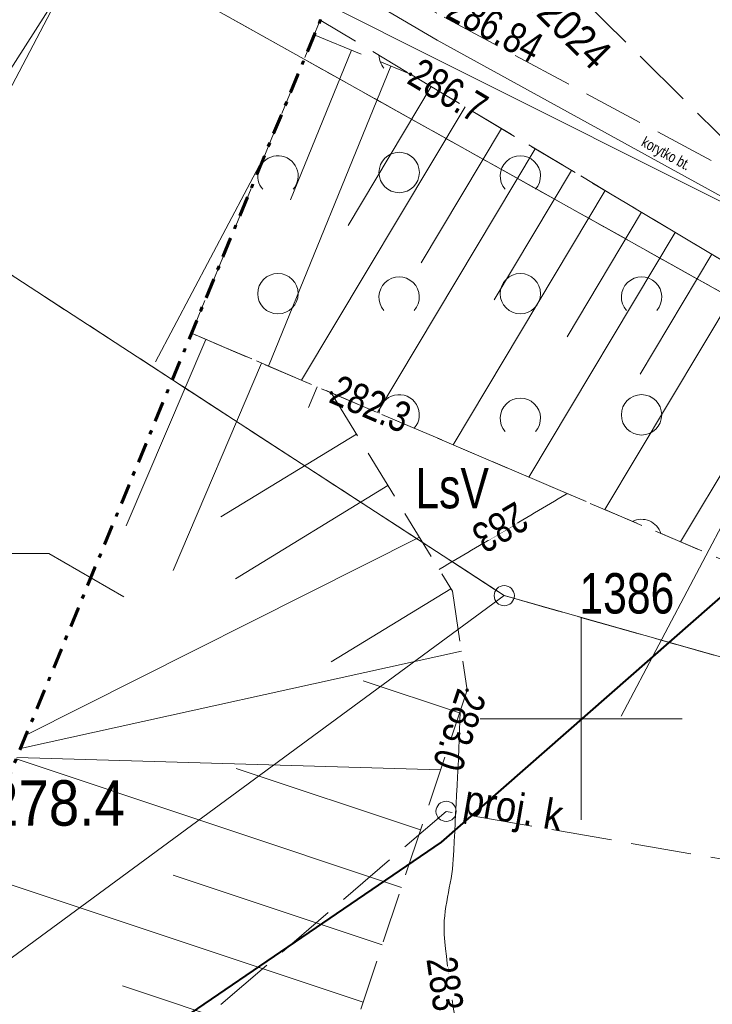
# Model space of a CAD drawing. Header units: metres. Extents: x 8377125 to 8377741, y 5529327 to 5529631.
# Tile 25 of 150: x 8377336 to 8377353, y 5529493 to 5529517. Entities that reach past the tile are written whole.
import ezdxf
from ezdxf.enums import TextEntityAlignment as Align

# ---------------------------------------------------------------- set-up
doc = ezdxf.new("R2010")
doc.units = ezdxf.units.M
doc.header["$MEASUREMENT"] = 0
for name, pattern in [('( Dashdot )', [1.001, 0.5, -0.25, 0.001, -0.25]), ('1.5_0.5', [2, 1.5, -0.5]), ('219-1000', [0]), ('2_1-500', [1.5, 1, -0.5]), ('BUBZ01-500', [1.75, 1.25, -0.5]), ('egkk-1000', [3, 2.25, -0.75]), ('egkk-500', [2, 1.5, -0.5]), ('egug-1000', [1.5, 0.75, -0.75]), ('egug-500', [1, 0.5, -0.5]), ('KTJZ01-500', [2, 1.5, -0.5])]:
    doc.linetypes.add(name, pattern=pattern)
doc.layers.get('0').update_dxf_attribs({"color": 2})
doc.layers.add('!granica', color=2, linetype='Continuous')
doc.layers.add('000 Inne (niezydentyfikowane)', color=7, linetype='Continuous')
for name, color, linetype, lineweight in [('1 500 A2 Ramka', 2, 'Continuous', 0), ('1 500 A2 Ramka (Construction)', 2, 'Continuous', 0), ('202-punkt graniczny', 7, 'Continuous', 0), ('209-oznaczenie konturu klasyfikacyjnego', 7, 'Continuous', 0), ('211-numer działki ewidencyjnej', 7, 'Continuous', 0), ('217-kontur klasyfikacyjny', 7, 'Continuous', 0), ('218-kontur użytku gruntowego', 7, 'Continuous', 0), ('219-działka ewidencyjna', 7, 'Continuous', 0), ('BUBZ01', 7, 'Continuous', 0), ('BUBZ01_1', 7, 'Continuous', 0), ('KTCR02', 7, 'Continuous', 0), ('KTCR02 (Construction)', 7, 'Continuous', 0), ('KTJZ01', 7, 'Continuous', 0), ('OTZK', 7, 'Continuous', 0), ('pikieta naturalna-Atr2', 7, 'Continuous', 0), ('przewód elektroenergetyczny niskiego napięcia - ob. projektowany', 7, 'Continuous', 0), ('przewód elektroenergetyczny niskiego napięcia - ob. projektowany-Atr1', 7, 'Continuous', 0), ('przewód gazowy', 7, 'Continuous', 0), ('przewód kanalizacyjny - ob. projektowany', 7, 'Continuous', 0), ('RTPW01', 7, 'Continuous', 0), ('RTPW02', 7, 'Continuous', 0), ('studnia kanalizacyjna - ob. projektowany', 7, 'Continuous', 0), ('studnia kanalizacyjna - ob. projektowany-Atr17', 7, 'Continuous', 0), ('Wstawianie ramki sekcyjnej z opisem', 7, 'Continuous', 0), ('WWRPH_811', 7, 'Continuous', 0), ('Zakres', 7, 'Continuous', 0)]:
    doc.layers.add(name, color=color, linetype=linetype, lineweight=lineweight)
doc.styles.get("Standard").update_dxf_attribs({"font": 'Working1250.shx', "width": 0.75})

# ---------------------------------------------------------------- blocks, each defined once
blk = doc.blocks.new('202')
at = {"color": 0, "linetype": 'Continuous', "lineweight": 0}
blk.add_circle((0, 0), 0.25, dxfattribs=at)
blk = doc.blocks.new('US15')
at = {"color": 0, "linetype": 'Continuous', "lineweight": 13}
blk.add_circle((0, 0), 0.25, dxfattribs=at)
blk = doc.blocks.new('RTPW01')
at = {"layer": 'RTPW01', "linetype": 'Continuous', "lineweight": 13}
h = blk.add_hatch(color=7, dxfattribs=at)
edge = h.paths.add_edge_path()
edge.add_arc((0, 0), 0.0045, 0, 360)
blk = doc.blocks.new('*U23')
at = {"layer": '1 500 A2 Ramka (Construction)', "color": 2, "linetype": 'Continuous', "lineweight": 30}
blk.add_3dface([(-10.1172, -20.5497), (10.1172, -20.5497), (10.1172, 9.1484), (-10.1172, 9.1484)], dxfattribs=at)

msp = doc.modelspace()

# ---------------------------------------------------------------- linework, layer by layer
at = {"layer": '000 Inne (niezydentyfikowane)', "color": 6, "linetype": 'Continuous', "lineweight": 13}
msp.add_line((8377371.955, 5529539.854), (8377350.995, 5529500.068), dxfattribs=at)
at = {"layer": '000 Inne (niezydentyfikowane)', "color": 7, "linetype": 'Continuous', "lineweight": 13}
for p, q in [((8377338.597, 5529520.771), (8377329.69, 5529503.89)), ((8377342.187, 5529513.991), (8377339.47, 5529508.84))]:
    msp.add_line(p, q, dxfattribs=at)
at = {"layer": '211-numer działki ewidencyjnej', "color": 7, "linetype": 'Continuous', "lineweight": 13, "flags": 128}
msp.add_lwpolyline([(8377332.774, 5529504.09), (8377336.828, 5529504.09), (8377338.683, 5529503.024)], dxfattribs=at)
at = {"layer": '217-kontur klasyfikacyjny', "color": 3, "linetype": 'egkk-1000', "lineweight": 18, "flags": 128}
for points in [[(8377343.149, 5529516.33), (8377335.01, 5529520.88)], [(8377324.01, 5529518.73), (8377339.885, 5529508.397)]]:
    msp.add_lwpolyline(points, dxfattribs=at)
at = {"layer": '217-kontur klasyfikacyjny', "color": 3, "linetype": 'egkk-500', "lineweight": 13, "flags": 128}
for points in [[(8377366.85, 5529503.08), (8377343.149, 5529516.33)], [(8377339.885, 5529508.397), (8377348.1, 5529503.05)], [(8377348.1, 5529503.05), (8377339.885, 5529508.397)], [(8377348.1, 5529503.05), (8377359.06, 5529499.94)], [(8377359.06, 5529499.94), (8377348.1, 5529503.05)]]:
    msp.add_lwpolyline(points, dxfattribs=at)
at = {"layer": '218-kontur użytku gruntowego', "color": 3, "linetype": 'egug-1000', "lineweight": 18, "flags": 128}
for points in [[(8377335.01, 5529520.88), (8377343.149, 5529516.33)], [(8377324.01, 5529518.73), (8377339.885, 5529508.397)]]:
    msp.add_lwpolyline(points, dxfattribs=at)
at = {"layer": '218-kontur użytku gruntowego', "color": 3, "linetype": 'egug-500', "lineweight": 13, "flags": 128}
for points in [[(8377343.149, 5529516.33), (8377366.85, 5529503.08)], [(8377366.85, 5529503.08), (8377343.149, 5529516.33)], [(8377339.885, 5529508.397), (8377348.1, 5529503.05)], [(8377348.1, 5529503.05), (8377339.885, 5529508.397)], [(8377348.1, 5529503.05), (8377359.06, 5529499.94)], [(8377359.06, 5529499.94), (8377348.1, 5529503.05)]]:
    msp.add_lwpolyline(points, dxfattribs=at)
at = {"layer": '219-działka ewidencyjna', "color": 7, "linetype": '219-1000', "lineweight": 18, "flags": 128}
for points in [[(8377343.149, 5529516.329), (8377335.01, 5529520.88)], [(8377339.885, 5529508.397), (8377324.01, 5529518.73)]]:
    msp.add_lwpolyline(points, dxfattribs=at)
at = {"layer": '219-działka ewidencyjna', "color": 7, "linetype": 'Continuous', "lineweight": 13, "flags": 128}
for points in [[(8377389.95, 5529490.16), (8377343.149, 5529516.329)], [(8377348.1, 5529503.05), (8377339.885, 5529508.397)], [(8377348.1, 5529503.05), (8377333.168, 5529492.079)], [(8377359.06, 5529499.94), (8377348.1, 5529503.05)]]:
    msp.add_lwpolyline(points, dxfattribs=at)
at = {"layer": 'BUBZ01', "color": 7, "linetype": 'BUBZ01-500', "lineweight": 13}
for points in [[(8377343.397, 5529516.931, 286.42), (8377345.779, 5529515.959, 286.748), (8377366.858, 5529503.36, 288.328), (8377368.358, 5529502.162, 287.768), (8377377.735, 5529497.404, 288.289), (8377382.336, 5529496.989, 288.425)], [(8377340.357, 5529509.547, 281.872), (8377343.818, 5529508.07, 282.292), (8377346.818, 5529503.158, 283.088), (8377347.181, 5529500.711, 283.007), (8377346.052, 5529497.322, 282.96), (8377340.34, 5529480.193, 279.58), (8377340.836, 5529473.56, 279.472)], [(8377375.9, 5529481.05, 284.196), (8377372.944, 5529483.114, 284.038), (8377369.963, 5529483.828, 284.054), (8377368.391, 5529486.566, 284.053), (8377363.039, 5529490.132, 283.973), (8377363.775, 5529497.435, 284.331), (8377354.599, 5529503.47, 283.599), (8377340.36, 5529509.545, 281.873)]]:
    msp.add_polyline3d(points, dxfattribs=at)
at = {"layer": 'BUBZ01_1', "color": 7, "linetype": 'Continuous', "lineweight": 13}
for p, q in [((8377342.81, 5529512.849, 284.267), (8377344.321, 5529516.554, 286.548)), ((8377342.265, 5529508.733, 282.104), (8377345.293, 5529516.157, 286.681)), ((8377344.236, 5529512.21, 284.44), (8377346.293, 5529515.652, 286.787)), ((8377343.083, 5529508.384, 282.203), (8377347.129, 5529515.152, 286.849)), ((8377346.042, 5529511.292, 284.619), (8377348.028, 5529514.615, 286.917)), ((8377344.959, 5529507.583, 282.43), (8377348.864, 5529514.115, 286.979)), ((8377347.848, 5529510.373, 284.797), (8377349.763, 5529513.577, 287.047)), ((8377346.836, 5529506.782, 282.658), (8377350.599, 5529513.078, 287.109)), ((8377349.654, 5529509.454, 284.976), (8377351.499, 5529512.54, 287.177)), ((8377348.712, 5529505.982, 282.885), (8377352.334, 5529512.041, 287.239)), ((8377351.46, 5529508.535, 285.155), (8377353.234, 5529511.503, 287.307)), ((8377350.589, 5529505.181, 283.113), (8377354.069, 5529511.004, 287.369)), ((8377352.465, 5529504.38, 283.34), (8377355.804, 5529509.967, 287.499)), ((8377338.745, 5529504.776, 280.352), (8377340.715, 5529509.394, 281.916)), ((8377339.905, 5529503.674, 280.346), (8377342.094, 5529508.805, 282.083)), ((8377343.254, 5529507.704, 282.076), (8377343.473, 5529508.217, 282.25)), ((8377341.084, 5529504.999, 280.932), (8377344.441, 5529507.049, 282.457)), ((8377341.444, 5529503.467, 280.948), (8377345.221, 5529505.773, 282.664)), ((8377336.261, 5529499.594, 278.936), (8377346, 5529504.498, 282.871)), ((8377343.814, 5529501.411, 281.734), (8377346.779, 5529503.222, 283.078)), ((8377336.127, 5529499.27, 278.862), (8377347.038, 5529501.675, 283.039)), ((8377344.606, 5529500.941, 282.076), (8377346.993, 5529500.146, 282.999)), ((8377336.02, 5529499.009, 278.403), (8377345.554, 5529495.829, 282.665)), ((8377336.035, 5529499.045, 278.837), (8377346.522, 5529498.734, 282.98)), ((8377341.463, 5529498.773, 280.898), (8377346.028, 5529497.251, 282.946)), ((8377334.877, 5529496.231, 277.78), (8377344.606, 5529492.986, 282.104)), ((8377339.905, 5529496.134, 280.078), (8377345.08, 5529494.408, 282.385)), ((8377338.651, 5529493.393, 279.379), (8377344.132, 5529491.565, 281.824))]:
    msp.add_line(p, q, dxfattribs=at)
at = {"layer": 'OTZK', "color": 7, "linetype": 'Continuous', "lineweight": 13}
for centre in [(8377345.498, 5529513.526), (8377342.498, 5529510.526), (8377348.498, 5529510.526)]:
    msp.add_circle(centre, 0.5, dxfattribs=at)
for centre, start, end in [((8377345.498, 5529516.441), 181.5543, 221.4096), ((8377342.498, 5529513.441), 318.5904, 151.0539), ((8377348.498, 5529513.441), 318.5904, 221.4096), ((8377342.498, 5529513.441), 164.2015, 221.4096), ((8377345.498, 5529510.441), 318.5904, 221.4096), ((8377351.498, 5529510.441), 318.5904, 221.4096), ((8377345.498, 5529507.526), 318.4902, 175.2923), ((8377348.498, 5529507.441), 318.5904, 221.4096), ((8377351.498, 5529507.526), 0, 360), ((8377351.498, 5529504.441), 17.3482, 116.4343)]:
    msp.add_arc(centre, 0.5, start, end, dxfattribs=at)
at = {"layer": 'przewód gazowy', "color": 40, "linetype": 'Continuous', "lineweight": 18, "flags": 128}
msp.add_lwpolyline([(8377338.55, 5529520.28), (8377329.39, 5529505.93), (8377327.2, 5529509.13), (8377319.88, 5529503.94)], dxfattribs=at)
at = {"layer": 'przewód gazowy', "color": 52, "linetype": 'Continuous', "lineweight": 13, "flags": 128}
msp.add_lwpolyline([(8377342.518, 5529518.292), (8377363.26, 5529507.9), (8377379.12, 5529499.32)], dxfattribs=at)
at = {"layer": 'Wstawianie ramki sekcyjnej z opisem', "color": 7}
for p, q in [((8377350, 5529500), (8377350, 5529502.5)), ((8377350, 5529500), (8377350, 5529502.5)), ((8377347.5, 5529500), (8377352.5, 5529500)), ((8377347.5, 5529500), (8377352.5, 5529500)), ((8377347.5, 5529500), (8377352.5, 5529500)), ((8377347.5, 5529500), (8377352.5, 5529500)), ((8377350, 5529497.5), (8377350, 5529500)), ((8377350, 5529497.5), (8377350, 5529500))]:
    msp.add_line(p, q, dxfattribs=at)
at = {"layer": 'WWRPH_811', "color": 34, "linetype": 'Continuous', "lineweight": 13}
for points, knots in [([(8377346.486, 5529503.701, 283), (8377346.495, 5529503.706, 283), (8377346.504, 5529503.711, 283), (8377346.512, 5529503.716, 283), (8377347.032, 5529504.024, 283), (8377347.552, 5529504.332, 283), (8377348.072, 5529504.64, 283), (8377348.592, 5529504.947, 283), (8377349.112, 5529505.255, 283), (8377349.632, 5529505.563, 283), (8377349.641, 5529505.568, 283), (8377349.649, 5529505.573, 283), (8377349.658, 5529505.578, 283)], [0, 0, 0, 0, 0.00814, 0.00814, 0.00814, 0.5, 0.5, 0.5, 0.99186, 0.99186, 0.99186, 1, 1, 1, 1]), ([(8377347.013, 5529500.206, 283), (8377347.013, 5529500.196, 283), (8377347.012, 5529500.186, 283), (8377347.012, 5529500.176, 283), (8377346.971, 5529498.955, 283), (8377346.899, 5529497.735, 283), (8377346.837, 5529496.515, 283), (8377346.805, 5529495.895, 283), (8377346.568, 5529495.279, 283), (8377346.616, 5529494.664, 283), (8377346.769, 5529492.739, 283), (8377347.221, 5529490.818, 283), (8377347.62, 5529488.914, 283), (8377347.622, 5529488.904, 283), (8377347.624, 5529488.894, 283), (8377347.626, 5529488.884, 283)], [0, 0, 0, 0, 0.002625, 0.002625, 0.002625, 0.323383, 0.323383, 0.323383, 0.486535, 0.486535, 0.486535, 0.997375, 0.997375, 0.997375, 1, 1, 1, 1])]:
    msp.add_open_spline(points, degree=3, knots=knots, dxfattribs=at)

# ---------------------------------------------------------------- block references
at = {"layer": '202-punkt graniczny', "color": 7, "linetype": 'Continuous', "lineweight": 13}
msp.add_blockref('202', (8377348.1, 5529503.05), dxfattribs=at)
at = {"layer": 'RTPW01', "color": 7, "linetype": 'Continuous', "lineweight": 13, "xscale": 10, "yscale": 10}
for p in [(8377345.779, 5529515.959, 286.748), (8377343.818, 5529508.07, 282.292), (8377347.181, 5529500.711, 283.007)]:
    msp.add_blockref('RTPW01', p, dxfattribs=at)
at = {"layer": 'studnia kanalizacyjna - ob. projektowany', "color": 34, "linetype": 'Continuous', "lineweight": 13}
msp.add_blockref('US15', (8377346.66, 5529497.71), dxfattribs=at)

# ---------------------------------------------------------------- texts
at = {"layer": '211-numer działki ewidencyjnej', "color": 7, "linetype": 'Continuous', "lineweight": 13, "insert": (8377349.96, 5529502.594), "char_height": 1, "attachment_point": 7, "line_spacing_factor": 0.6}
msp.add_mtext('\\H1x;\\W0.79;1386', dxfattribs=at)
at = {"layer": 'KTCR02 (Construction)', "color": 7, "linetype": 'Continuous', "lineweight": 13, "insert": (8377351.432, 5529514.127, 287.387), "char_height": 0.26538, "attachment_point": 7, "rotation": 331.211, "line_spacing_factor": 0.72}
msp.add_mtext('\\FWORKING_1250;\\H1x;\\W0.8;korytko bt.', dxfattribs=at)
at = {"layer": 'pikieta naturalna-Atr2', "color": 7, "width": 0.9}
msp.add_text('278.4', height=1.125, dxfattribs=at).set_placement((8377335.32, 5529498.48), align=Align.TOP_LEFT)
at = {"layer": 'przewód elektroenergetyczny niskiego napięcia - ob. projektowany-Atr1', "color": 1, "insert": (8377345.844, 5529521.732), "char_height": 0.75, "attachment_point": 4, "rotation": 315.289, "line_spacing_factor": 0.9}
msp.add_mtext('\\H1x;\\W0.9;proj. e \\PGG.6630.77.2024', dxfattribs=at)
at = {"layer": 'RTPW01', "color": 7, "linetype": 'Continuous', "lineweight": 13, "char_height": 0.75, "attachment_point": 7, "line_spacing_factor": 0.6}
for s, insert, rotation in [('\\FWORKING_1250;\\H1x;\\W0.8;286.7', (8377345.651, 5529515.744, 286.748), 329.1331), ('\\FWORKING_1250;\\H1x;\\W0.8;282.3', (8377343.72, 5529507.84, 282.292), 336.8932), ('\\FWORKING_1250;\\H1x;\\W0.8;283.0', (8377346.944, 5529500.79, 283.007), 251.5752)]:
    msp.add_mtext(s, dxfattribs=dict(at, insert=insert, rotation=rotation))
at = {"layer": 'RTPW02', "color": 7, "linetype": 'Continuous', "lineweight": 13, "insert": (8377346.611, 5529517.368, 286.84), "char_height": 0.75, "attachment_point": 7, "rotation": 331.7777, "line_spacing_factor": 0.72}
msp.add_mtext('\\FWORKING_1250;\\H1x;\\W0.8;286.84', dxfattribs=at)
at = {"layer": 'studnia kanalizacyjna - ob. projektowany-Atr17', "color": 34, "width": 0.9}
msp.add_text('proj. k', height=0.75, rotation=350.169, dxfattribs=at).set_placement((8377347.183, 5529498.382), align=Align.TOP_LEFT)

# ---------------------------------------------------------------- next in the draw order: texts
at = {"layer": 'WWRPH_811', "color": 34, "linetype": 'Continuous', "lineweight": 13, "char_height": 0.75, "attachment_point": 5, "line_spacing_factor": 0.6, "bg_fill": 3, "box_fill_scale": 0.666667, "bg_fill_color": 255, "bg_fill_transparency": 0}
for insert, rotation in [((8377348.001, 5529504.743, 283), 210.6188), ((8377346.632, 5529493.441, 283), 278.057)]:
    msp.add_mtext('\\FWORKING_1250;\\H1x;\\W0.8;283', dxfattribs=dict(at, insert=insert, rotation=rotation))

# ---------------------------------------------------------------- next in the draw order: linework, layer by layer
at = {"layer": '!granica', "color": 1, "lineweight": 40}
msp.add_lwpolyline([(8377332.939, 5529437.521), (8377325.251, 5529447.65), (8377326.227, 5529454.361), (8377329.707, 5529463.143), (8377330.498, 5529467.602), (8377331.231, 5529473.094), (8377331.536, 5529477.182), (8377330.86, 5529480.387), (8377333.427, 5529486.395), (8377336.539, 5529490.117), (8377346.546, 5529496.951), (8377353.792, 5529503.305), (8377357.446, 5529512.23)], dxfattribs=at)
at = {"layer": 'KTCR02', "color": 7, "linetype": 'Continuous', "lineweight": 13}
msp.add_polyline3d([(8377336.181, 5529522.825, 285.78), (8377346.437, 5529516.802, 286.857), (8377356.537, 5529511.252, 287.918), (8377365.154, 5529506.372, 288.555), (8377369.335, 5529503.9, 288.6)], dxfattribs=at)
at = {"layer": 'KTJZ01', "color": 7, "linetype": 'KTJZ01-500', "lineweight": 13}
msp.add_polyline3d([(8377311.87, 5529539.72, 283.4), (8377336.44, 5529523.171, 285.797), (8377346.611, 5529517.368, 286.84), (8377357.416, 5529511.569, 288.052), (8377364.909, 5529506.839, 288.626), (8377368.839, 5529504.63, 288.711), (8377369.672, 5529505.21, 288.87), (8377374.779, 5529504.381, 289.1), (8377378.558, 5529503.181, 289.155), (8377381.317, 5529501.98, 289.373), (8377382.413, 5529500.947, 289.457), (8377383.158, 5529499.4, 289.505), (8377383.411, 5529498.303, 289.539), (8377389.462, 5529495.675, 289.876), (8377398.082, 5529492.24, 290.27), (8377411.127, 5529488.308, 291.088), (8377418.327, 5529487, 291.483)], dxfattribs=at)
at = {"layer": 'OTZK', "color": 7, "linetype": '2_1-500', "lineweight": 13, "flags": 128}
msp.add_lwpolyline([(8377343.547, 5529517.295), (8377340.358, 5529509.547), (8377343.82, 5529508.07), (8377354.6, 5529503.47), (8377363.77, 5529497.43), (8377365.79, 5529497.23), (8377368.36, 5529502.16), (8377366.86, 5529503.36), (8377345.78, 5529515.96), (8377343.547, 5529517.295)], close=True, dxfattribs=at)
at = {"layer": 'przewód elektroenergetyczny niskiego napięcia - ob. projektowany', "color": 1, "linetype": '1.5_0.5', "lineweight": 13, "flags": 128}
msp.add_lwpolyline([(8377483.044, 5529523.645), (8377480.46, 5529493.18), (8377440.11, 5529481.49), (8377399.05, 5529490.32), (8377360.65, 5529507.31), (8377330.78, 5529536.88), (8377315.706, 5529546.658)], dxfattribs=at)
at = {"layer": 'przewód kanalizacyjny - ob. projektowany', "color": 34, "linetype": '1.5_0.5', "lineweight": 13, "flags": 128}
msp.add_lwpolyline([(8377409.009, 5529560.329), (8377400.12, 5529534.95), (8377390.52, 5529506.46), (8377384.92, 5529491.08), (8377346.66, 5529497.71), (8377332.314, 5529485.398)], dxfattribs=at)
at = {"layer": 'Zakres', "color": 6, "linetype": '( Dashdot )', "lineweight": 30, "flags": 128}
msp.add_lwpolyline([(8377414.4, 5529558.8), (8377394.3, 5529564.5), (8377346.87, 5529583.91), (8377326.07, 5529562.66), (8377310.46, 5529538.56), (8377343.66, 5529517.57), (8377333.09, 5529491.89), (8377329.3, 5529460.2), (8377330.8, 5529443.4), (8377348.2, 5529439), (8377375.5, 5529435.3), (8377396.8, 5529436.1), (8377403.2, 5529449.8), (8377410.9, 5529467.2), (8377414.6, 5529472.3), (8377421.3, 5529475), (8377476.8, 5529477.8), (8377486.8, 5529489.1), (8377494.3, 5529516.6), (8377447.04, 5529546.18), (8377414.4, 5529558.8)], close=True, dxfattribs=at)
at = {"layer": 'Zakres', "color": 6, "linetype": '( Dashdot )', "lineweight": 60, "flags": 128}
msp.add_lwpolyline([(8377414.4, 5529558.8), (8377394.3, 5529564.5), (8377346.87, 5529583.91), (8377326.07, 5529562.66), (8377310.46, 5529538.56), (8377343.66, 5529517.57), (8377333.09, 5529491.89), (8377329.3, 5529460.2), (8377330.8, 5529443.4), (8377348.2, 5529439), (8377375.5, 5529435.3), (8377396.8, 5529436.1), (8377403.2, 5529449.8), (8377410.9, 5529467.2), (8377414.6, 5529472.3), (8377421.3, 5529475), (8377476.8, 5529477.8), (8377486.8, 5529489.1), (8377494.3, 5529516.6), (8377447.04, 5529546.18), (8377414.4, 5529558.8)], close=True, dxfattribs=at)

# ---------------------------------------------------------------- next in the draw order: block references
at = {"layer": '1 500 A2 Ramka', "color": 2, "linetype": 'Continuous', "lineweight": 30, "xscale": 10, "yscale": 10, "zscale": 10, "rotation": 90}
msp.add_blockref('*U23', (8377301.832, 5529509.982), dxfattribs=at)

# ---------------------------------------------------------------- next in the draw order: texts
at = {"layer": '209-oznaczenie konturu klasyfikacyjnego', "color": 3, "linetype": 'Continuous', "lineweight": 13, "width": 0.79}
msp.add_text('LsV', height=1, dxfattribs=at).set_placement((8377345.9, 5529506.212), align=Align.TOP_LEFT)

doc.saveas('drawing.dxf')
